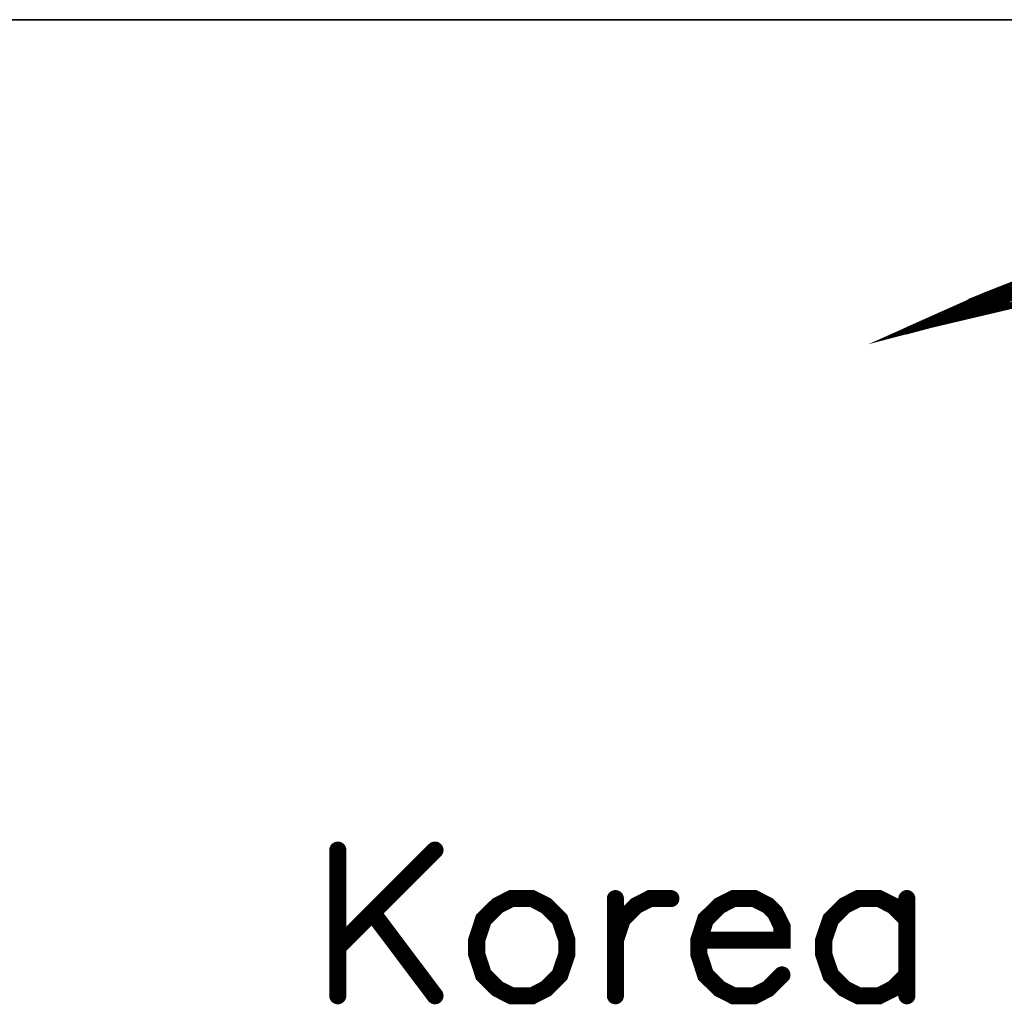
# Model space of a CAD drawing. Header units: millimetres. Extents: x 4497 to 11741, y 5958 to 12619.
# Tile 231 of 256: x 4870 to 4882, y 10683 to 10696. Entities that reach past the tile are written whole.
import ezdxf

# ---------------------------------------------------------------- set-up
doc = ezdxf.new("R2010")
doc.units = ezdxf.units.MM
doc.header["$LTSCALE"] = 0.8
doc.layers.get('0').update_dxf_attribs({"linetype": 'CONTINUOUS', "lineweight": 0})

# ---------------------------------------------------------------- blocks, each defined once
blk = doc.blocks.new('SMOOTH_0$064516')
at = {"const_width": 0.032258}
blk.add_lwpolyline([(-0.0161286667, 0, 1), (0.0161286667, 0, 1)], format="xyb", close=True, dxfattribs=at)
blk = doc.blocks.new('SMOOTH_0$0254')
at = {"const_width": 0.0127}
blk.add_lwpolyline([(-0.00635, 0, 1), (0.00635, 0, 1)], format="xyb", close=True, dxfattribs=at)
blk = doc.blocks.new('logo')
at = {"color": 7}
for points, const_width in [([(-3495.641256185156, 5338.044347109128), (-3491.639675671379, 5339.830451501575), (-3485.860544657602, 5342.097428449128)], 0.3380740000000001), ([(-3484.649831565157, 5340.680605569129), (-3494.421882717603, 5338.370637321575), (-3495.641256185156, 5338.044347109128)], 0.3380740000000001), ([(-3492.683126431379, 5338.868555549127), (-3489.048822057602, 5340.558890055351)], 0.3380740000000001), ([(-3489.386887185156, 5340.474478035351), (-3491.584359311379, 5339.544774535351)], 0.3380740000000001), ([(-3491.415340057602, 5339.206682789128), (-3488.626220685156, 5340.55899653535)], 0.3380740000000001), ([(-3493.612812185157, 5338.699571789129), (-3491.584359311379, 5339.629275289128)], 0.3380740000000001), ([(-3519.272894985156, 5311.965416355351), (-3524.158951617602, 5307.079368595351)], 0.85870796), ([(-3524.158951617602, 5311.965416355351), (-3524.158951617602, 5304.640639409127)], 0.85870796), ([(-3515.434477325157, 5309.526687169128), (-3516.130031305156, 5309.174611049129), (-3516.834165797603, 5308.479057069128), (-3517.177652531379, 5307.431435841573), (-3517.177652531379, 5306.735881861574), (-3516.834165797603, 5305.688260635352), (-3516.130031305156, 5304.992706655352), (-3515.434477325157, 5304.640639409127), (-3514.386847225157, 5304.640639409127), (-3513.691293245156, 5304.992706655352), (-3512.995748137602, 5305.688260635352), (-3512.643672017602, 5306.735881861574), (-3512.643672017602, 5307.431435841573), (-3512.995748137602, 5308.479057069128), (-3513.691293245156, 5309.174611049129), (-3514.386847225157, 5309.526687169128), (-3515.434477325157, 5309.526687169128)], 0.85870796), ([(-3510.204942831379, 5307.431435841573), (-3509.852875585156, 5308.479057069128), (-3509.157321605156, 5309.174611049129), (-3508.461767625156, 5309.526687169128), (-3507.414146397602, 5309.526687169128)], 0.85870796), ([(-3510.204942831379, 5309.526687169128), (-3510.204942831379, 5304.640639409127)], 0.85870796), ([(-3506.014449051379, 5307.431435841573), (-3501.832544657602, 5307.431435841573), (-3501.832544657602, 5308.126989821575), (-3502.176022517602, 5308.822543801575), (-3502.528089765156, 5309.174611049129), (-3503.223643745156, 5309.526687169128), (-3504.271273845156, 5309.526687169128), (-3504.966827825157, 5309.174611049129), (-3505.670962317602, 5308.479057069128), (-3506.014449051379, 5307.431435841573), (-3506.014449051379, 5306.735881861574), (-3505.670962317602, 5305.688260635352), (-3504.966827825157, 5304.992706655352), (-3504.271273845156, 5304.640639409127), (-3503.223643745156, 5304.640639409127), (-3502.528089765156, 5304.992706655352), (-3501.832544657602, 5305.688260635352)], 0.85870796), ([(-3495.555388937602, 5308.479057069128), (-3496.250942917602, 5309.174611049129), (-3496.946488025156, 5309.526687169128), (-3497.994118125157, 5309.526687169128), (-3498.689672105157, 5309.174611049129), (-3499.385226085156, 5308.479057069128), (-3499.737293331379, 5307.431435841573), (-3499.737293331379, 5306.735881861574), (-3499.385226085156, 5305.688260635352), (-3498.689672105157, 5304.992706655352), (-3497.994118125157, 5304.640639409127), (-3496.946488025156, 5304.640639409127), (-3496.250942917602, 5304.992706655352), (-3495.555388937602, 5305.688260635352)], 0.85870796), ([(-3495.555388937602, 5309.526687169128), (-3495.555388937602, 5304.640639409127)], 0.85870796), ([(-3522.415767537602, 5308.822543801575), (-3519.272894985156, 5304.640639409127)], 0.85870796)]:
    blk.add_lwpolyline(points, dxfattribs=dict(at, const_width=const_width))
at = {"color": 7, "const_width": 0.3380740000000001}
for points in [[(-3491.631095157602, 5339.821888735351), (-3489.423418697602, 5340.689168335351), (-3484.658412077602, 5340.689248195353), (-3488.321022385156, 5339.821853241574)], [(-3494.873464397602, 5338.379306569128), (-3491.631121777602, 5339.821933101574), (-3488.321049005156, 5339.821924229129), (-3494.413319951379, 5338.379297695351)], [(-3495.529647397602, 5338.087302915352), (-3494.42194483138, 5338.379271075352), (-3494.873446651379, 5338.379279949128), (-3495.529647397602, 5338.087302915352)]]:
    blk.add_lwpolyline(points, close=True, dxfattribs=at)
at = {"color": 7, "xscale": 13.31, "yscale": 13.31, "zscale": 13.31}
for name, p in [('SMOOTH_0$0254', (-3491.639675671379, 5339.830451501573)), ('SMOOTH_0$0254', (-3491.631121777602, 5339.821933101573)), ('SMOOTH_0$0254', (-3491.631095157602, 5339.821888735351)), ('SMOOTH_0$0254', (-3491.584359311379, 5339.629275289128)), ('SMOOTH_0$0254', (-3491.584359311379, 5339.54477453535)), ('SMOOTH_0$0254', (-3491.415340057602, 5339.206682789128)), ('SMOOTH_0$0254', (-3493.612812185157, 5338.699571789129)), ('SMOOTH_0$0254', (-3492.683126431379, 5338.868555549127)), ('SMOOTH_0$0254', (-3494.873464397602, 5338.379306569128)), ('SMOOTH_0$0254', (-3494.873446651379, 5338.379279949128)), ('SMOOTH_0$0254', (-3494.42194483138, 5338.379271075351)), ('SMOOTH_0$0254', (-3494.421882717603, 5338.370637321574)), ('SMOOTH_0$0254', (-3494.413319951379, 5338.379297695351)), ('SMOOTH_0$0254', (-3495.641256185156, 5338.044347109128)), ('SMOOTH_0$0254', (-3495.641256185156, 5338.044347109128)), ('SMOOTH_0$0254', (-3495.529647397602, 5338.087302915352)), ('SMOOTH_0$0254', (-3495.529647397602, 5338.087302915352)), ('SMOOTH_0$064516', (-3524.158951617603, 5311.965416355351)), ('SMOOTH_0$064516', (-3519.272894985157, 5311.965416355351)), ('SMOOTH_0$064516', (-3516.130031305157, 5309.174611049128)), ('SMOOTH_0$064516', (-3515.434477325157, 5309.526687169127)), ('SMOOTH_0$064516', (-3515.434477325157, 5309.526687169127)), ('SMOOTH_0$064516', (-3514.386847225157, 5309.526687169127)), ('SMOOTH_0$064516', (-3513.691293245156, 5309.174611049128)), ('SMOOTH_0$064516', (-3510.204942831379, 5309.526687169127)), ('SMOOTH_0$064516', (-3509.157321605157, 5309.174611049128)), ('SMOOTH_0$064516', (-3508.461767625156, 5309.526687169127)), ('SMOOTH_0$064516', (-3507.414146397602, 5309.526687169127)), ('SMOOTH_0$064516', (-3504.966827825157, 5309.174611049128)), ('SMOOTH_0$064516', (-3504.271273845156, 5309.526687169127)), ('SMOOTH_0$064516', (-3503.223643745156, 5309.526687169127)), ('SMOOTH_0$064516', (-3502.528089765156, 5309.174611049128)), ('SMOOTH_0$064516', (-3498.689672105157, 5309.174611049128)), ('SMOOTH_0$064516', (-3497.994118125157, 5309.526687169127)), ('SMOOTH_0$064516', (-3496.946488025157, 5309.526687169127)), ('SMOOTH_0$064516', (-3496.250942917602, 5309.174611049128)), ('SMOOTH_0$064516', (-3495.555388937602, 5309.526687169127)), ('SMOOTH_0$064516', (-3522.415767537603, 5308.822543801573)), ('SMOOTH_0$064516', (-3502.176022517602, 5308.822543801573)), ('SMOOTH_0$064516', (-3516.834165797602, 5308.479057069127)), ('SMOOTH_0$064516', (-3512.995748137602, 5308.479057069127)), ('SMOOTH_0$064516', (-3509.852875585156, 5308.479057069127)), ('SMOOTH_0$064516', (-3505.670962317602, 5308.479057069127)), ('SMOOTH_0$064516', (-3499.385226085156, 5308.479057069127)), ('SMOOTH_0$064516', (-3495.555388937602, 5308.479057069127)), ('SMOOTH_0$064516', (-3501.832544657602, 5308.126989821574)), ('SMOOTH_0$064516', (-3517.177652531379, 5307.431435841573)), ('SMOOTH_0$064516', (-3512.643672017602, 5307.431435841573)), ('SMOOTH_0$064516', (-3510.204942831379, 5307.431435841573)), ('SMOOTH_0$064516', (-3506.014449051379, 5307.431435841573)), ('SMOOTH_0$064516', (-3506.014449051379, 5307.431435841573)), ('SMOOTH_0$064516', (-3501.832544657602, 5307.431435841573)), ('SMOOTH_0$064516', (-3499.737293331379, 5307.431435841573)), ('SMOOTH_0$064516', (-3524.158951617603, 5307.079368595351)), ('SMOOTH_0$064516', (-3517.177652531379, 5306.735881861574)), ('SMOOTH_0$064516', (-3512.643672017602, 5306.735881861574)), ('SMOOTH_0$064516', (-3506.014449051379, 5306.735881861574)), ('SMOOTH_0$064516', (-3499.737293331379, 5306.735881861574)), ('SMOOTH_0$064516', (-3516.834165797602, 5305.68826063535)), ('SMOOTH_0$064516', (-3512.995748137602, 5305.68826063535)), ('SMOOTH_0$064516', (-3505.670962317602, 5305.68826063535)), ('SMOOTH_0$064516', (-3501.832544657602, 5305.68826063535)), ('SMOOTH_0$064516', (-3499.385226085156, 5305.68826063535)), ('SMOOTH_0$064516', (-3495.555388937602, 5305.68826063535)), ('SMOOTH_0$064516', (-3516.130031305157, 5304.992706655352)), ('SMOOTH_0$064516', (-3513.691293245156, 5304.992706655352)), ('SMOOTH_0$064516', (-3504.966827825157, 5304.992706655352)), ('SMOOTH_0$064516', (-3502.528089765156, 5304.992706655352)), ('SMOOTH_0$064516', (-3498.689672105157, 5304.992706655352)), ('SMOOTH_0$064516', (-3496.250942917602, 5304.992706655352)), ('SMOOTH_0$064516', (-3524.158951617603, 5304.640639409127)), ('SMOOTH_0$064516', (-3519.272894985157, 5304.640639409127)), ('SMOOTH_0$064516', (-3515.434477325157, 5304.640639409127)), ('SMOOTH_0$064516', (-3514.386847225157, 5304.640639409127)), ('SMOOTH_0$064516', (-3510.204942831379, 5304.640639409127)), ('SMOOTH_0$064516', (-3504.271273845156, 5304.640639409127)), ('SMOOTH_0$064516', (-3503.223643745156, 5304.640639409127)), ('SMOOTH_0$064516', (-3497.994118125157, 5304.640639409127)), ('SMOOTH_0$064516', (-3496.946488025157, 5304.640639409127)), ('SMOOTH_0$064516', (-3495.555388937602, 5304.640639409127))]:
    blk.add_blockref(name, p, dxfattribs=at)

msp = doc.modelspace()

# ---------------------------------------------------------------- linework, layer by layer
at = {"color": 7, "linetype": 'Continuous', "lineweight": 35}
msp.add_line((4856.367712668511, 10695.68173783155), (4931.826905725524, 10695.68173783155), dxfattribs=at)

# ---------------------------------------------------------------- block references
at = {"color": 3, "linetype": 'Continuous', "xscale": 0.2477402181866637, "yscale": 0.2477402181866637, "zscale": 0.2477402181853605}
msp.add_blockref('logo', (5747.272006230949, 9369.351623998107), dxfattribs=at)

doc.saveas('drawing.dxf')
